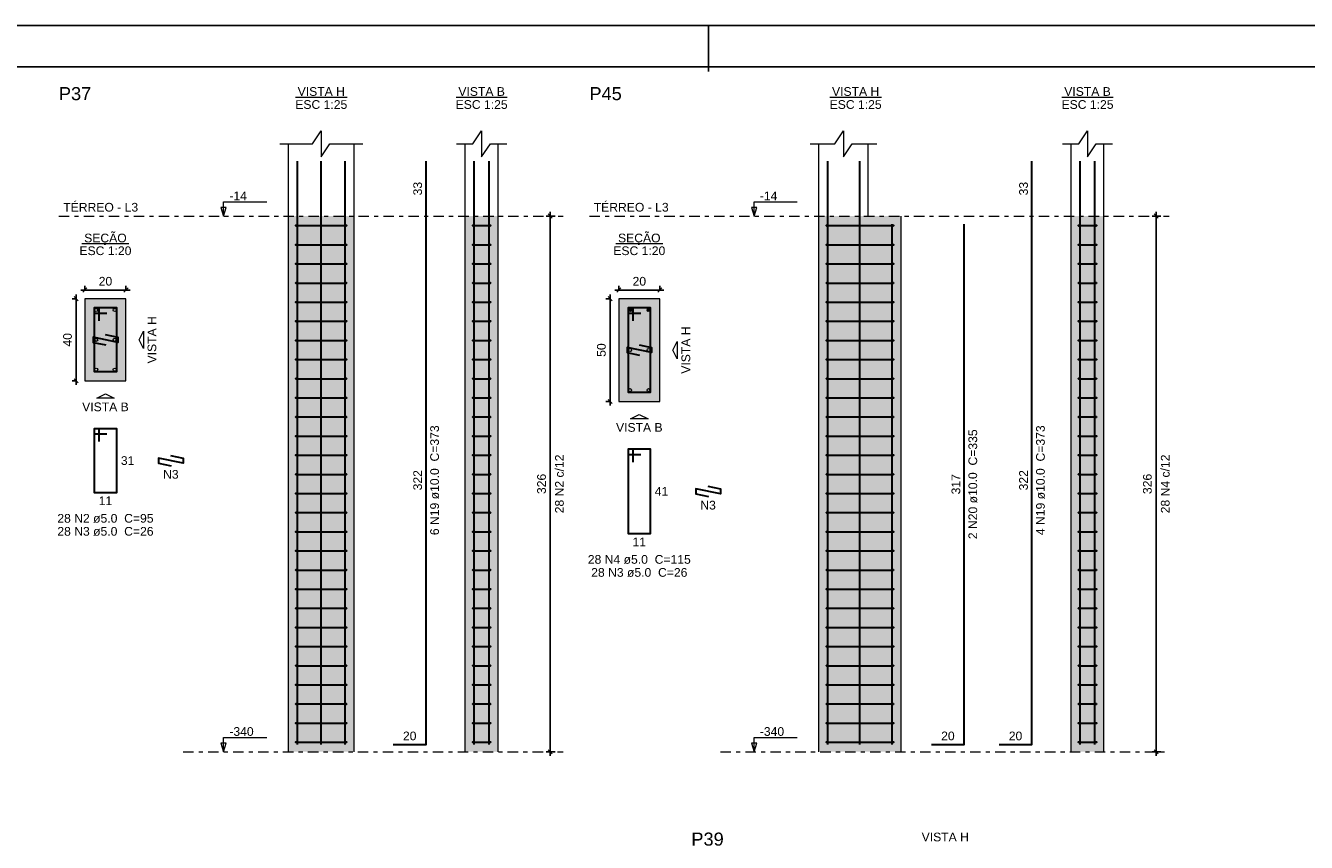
# Model space of a CAD drawing. Header units: millimetres. Extents: x 0 to 119, y 0 to 84.
# Tile 9 of 14: x 47 to 78, y 64 to 84. Entities that reach past the tile are written whole.
import ezdxf

# ---------------------------------------------------------------- set-up
doc = ezdxf.new("R2010")
doc.units = ezdxf.units.MM
doc.header["$MEASUREMENT"] = 0
doc.linetypes.add('DASHDOT', pattern=[2.54, 1.27, -0.635, 0, -0.635])
doc.linetypes.add('NULL', pattern=[0])
doc.layers.get('0').update_dxf_attribs({"lineweight": 18})
for name, color, linetype, lineweight in [('Descrição da armadura', 7, 'Continuous', 0), ('DT-Barras na forma', 2, 'Continuous', 30), ('DT-Barras no corte', 5, 'Continuous', 5), ('DT-Barras rebatidas', 2, 'Continuous', 30), ('DT-Cotas', 9, 'Continuous', 5), ('DT-Estribos na forma', 2, 'Continuous', 30), ('DT-Forma', 5, 'Continuous', 5), ('DT-Hachura seção pilares', 254, 'Continuous', 5), ('DT-Hachura vista pilares', 254, 'Continuous', 5), ('DT-Pontilhado', 9, 'DASHDOT', 5), ('DT-Textos', 7, 'Continuous', 5), ('DT-Título', 3, 'Continuous', 20), ('Textos armaduras', 7, 'Continuous', 0)]:
    doc.layers.add(name, color=color, linetype=linetype, lineweight=lineweight)
doc.layers.add('SEDUC_MARF', color=1, linetype='Continuous')
doc.layers.add('SEDUC_MARGG', color=7, linetype='Continuous')
doc.styles.add('Arial', font='txt')
doc.dimstyles.new('UM_20.000000', dxfattribs={"dimtxt": 0.18, "dimasz": 0.1, "dimexe": 0.1, "dimexo": 0.2, "dimgap": 0, "dimtad": 1, "dimtih": 1, "dimtoh": 1, "dimdec": 1, "dimlfac": 20, "dimzin": 0, "dimdsep": 46, "dimtxsty": 'Standard', "dimcen": 0.09, "dimdle": 0.1, "dimadec": 1, "dimazin": 2, "dimtfac": 1, "dimtdec": 4, "dimtofl": 0, "dimtmove": 0, "dimatfit": 3, "dimfxl": 1, "dimtolj": 1, "dimarcsym": 0})
doc.dimstyles.new('UM_25.000000', dxfattribs={"dimtxt": 0.18, "dimasz": 0.1, "dimexe": 0.1, "dimexo": 0.2, "dimgap": 0, "dimtad": 1, "dimtih": 1, "dimtoh": 1, "dimdec": 1, "dimlfac": 25, "dimzin": 0, "dimdsep": 46, "dimtxsty": 'Standard', "dimcen": 0.09, "dimdle": 0.1, "dimadec": 1, "dimazin": 2, "dimtfac": 1, "dimtdec": 4, "dimtofl": 0, "dimtmove": 0, "dimatfit": 3, "dimfxl": 1, "dimtolj": 1, "dimarcsym": 0})

# ---------------------------------------------------------------- blocks, each defined once
blk = doc.blocks.new('_Oblique')
at = {"color": 0, "linetype": 'ByBlock', "lineweight": -2}
blk.add_line((-0.5, -0.5), (0.5, 0.5), dxfattribs=at)
blk = doc.blocks.new('*D16')
at = {"layer": 'Defpoints', "color": 0}
for p in [(48.214045, 77.453308), (48.002245, 75.453308), (48.214045, 75.453308)]:
    blk.add_point(p, dxfattribs=at)
at = {"layer": 'DT-Cotas', "color": 0, "lineweight": -2}
for p, q in [((48.014045, 77.453308), (47.902245, 77.453308)), ((48.002245, 77.553308), (48.002245, 75.353308)), ((48.014045, 75.453308), (47.902245, 75.453308))]:
    blk.add_line(p, q, dxfattribs=at)
at = {"layer": 'DT-Cotas', "color": 0, "lineweight": -2, "xscale": 0.1, "yscale": 0.1, "zscale": 0.1}
for p, rotation in [((48.002245, 77.453308), 90), ((48.002245, 75.453308), 270)]:
    blk.add_blockref('_Oblique', p, dxfattribs=dict(at, rotation=rotation))
at = {"layer": 'DT-Cotas', "color": 7, "insert": (47.790445, 76.453308), "char_height": 0.2118, "attachment_point": 5, "rotation": 90, "style": 'Arial'}
blk.add_mtext('\\A1;40', dxfattribs=at)
blk = doc.blocks.new('*D17')
at = {"layer": 'Defpoints', "color": 0}
for p in [(48.214045, 77.453308), (49.214045, 77.665108), (49.214045, 77.453308)]:
    blk.add_point(p, dxfattribs=at)
at = {"layer": 'DT-Cotas', "color": 0, "lineweight": -2}
for p, q in [((48.214045, 77.653308), (48.214045, 77.765108)), ((49.214045, 77.653308), (49.214045, 77.765108)), ((48.114045, 77.665108), (49.314045, 77.665108))]:
    blk.add_line(p, q, dxfattribs=at)
at = {"layer": 'DT-Cotas', "color": 0, "lineweight": -2, "xscale": 0.1, "yscale": 0.1, "zscale": 0.1, "rotation": 180}
blk.add_blockref('_Oblique', (48.214045, 77.665108), dxfattribs=at)
at = {"layer": 'DT-Cotas', "color": 0, "lineweight": -2, "xscale": 0.1, "yscale": 0.1, "zscale": 0.1}
blk.add_blockref('_Oblique', (49.214045, 77.665108), dxfattribs=at)
at = {"layer": 'DT-Cotas', "color": 7, "insert": (48.714045, 77.876908), "char_height": 0.2118, "attachment_point": 5, "rotation": 0.0057296, "style": 'Arial'}
blk.add_mtext('\\A1;20', dxfattribs=at)
blk = doc.blocks.new('*D18')
at = {"layer": 'Defpoints', "color": 0}
for p in [(59.548056, 79.465408), (59.865756, 79.465408), (59.865756, 66.425408)]:
    blk.add_point(p, dxfattribs=at)
at = {"layer": 'DT-Cotas', "color": 0, "lineweight": -2}
for p, q in [((59.548056, 66.325408), (59.548056, 79.565408)), ((59.665756, 79.465408), (59.448056, 79.465408)), ((59.665756, 66.425408), (59.448056, 66.425408))]:
    blk.add_line(p, q, dxfattribs=at)
at = {"layer": 'DT-Cotas', "color": 0, "lineweight": -2, "xscale": 0.1, "yscale": 0.1, "zscale": 0.1}
for p, rotation in [((59.548056, 79.465408), 90), ((59.548056, 66.425408), 270)]:
    blk.add_blockref('_Oblique', p, dxfattribs=dict(at, rotation=rotation))
at = {"layer": 'DT-Cotas', "color": 7, "insert": (59.336256, 72.945408), "char_height": 0.2118, "attachment_point": 5, "rotation": 90, "style": 'Arial'}
blk.add_mtext('\\A1;326', dxfattribs=at)
blk = doc.blocks.new('*D19')
at = {"layer": 'Defpoints', "color": 0}
for p in [(59.548056, 79.465408), (59.865756, 79.465408), (59.865756, 66.425408)]:
    blk.add_point(p, dxfattribs=at)
at = {"layer": 'DT-Cotas', "color": 0, "lineweight": -2}
for p, q in [((59.548056, 66.325408), (59.548056, 79.565408)), ((59.665756, 79.465408), (59.448056, 79.465408)), ((59.665756, 66.425408), (59.448056, 66.425408))]:
    blk.add_line(p, q, dxfattribs=at)
at = {"layer": 'DT-Cotas', "color": 0, "lineweight": -2, "xscale": 0.1, "yscale": 0.1, "zscale": 0.1}
for p, rotation in [((59.548056, 79.465408), 90), ((59.548056, 66.425408), 270)]:
    blk.add_blockref('_Oblique', p, dxfattribs=dict(at, rotation=rotation))
blk = doc.blocks.new('*D20')
at = {"layer": 'Defpoints', "color": 0}
for p in [(61.217331, 77.453308), (61.005531, 74.953308), (61.217331, 74.953308)]:
    blk.add_point(p, dxfattribs=at)
at = {"layer": 'DT-Cotas', "color": 0, "lineweight": -2}
for p, q in [((61.017331, 77.453308), (60.905531, 77.453308)), ((61.005531, 77.553308), (61.005531, 74.853308)), ((61.017331, 74.953308), (60.905531, 74.953308))]:
    blk.add_line(p, q, dxfattribs=at)
at = {"layer": 'DT-Cotas', "color": 0, "lineweight": -2, "xscale": 0.1, "yscale": 0.1, "zscale": 0.1}
for p, rotation in [((61.005531, 77.453308), 90), ((61.005531, 74.953308), 270)]:
    blk.add_blockref('_Oblique', p, dxfattribs=dict(at, rotation=rotation))
at = {"layer": 'DT-Cotas', "color": 7, "insert": (60.793731, 76.203308), "char_height": 0.2118, "attachment_point": 5, "rotation": 90, "style": 'Arial'}
blk.add_mtext('\\A1;50', dxfattribs=at)
blk = doc.blocks.new('*D21')
at = {"layer": 'Defpoints', "color": 0}
for p in [(61.217331, 77.453308), (62.217331, 77.665108), (62.217331, 77.453308)]:
    blk.add_point(p, dxfattribs=at)
at = {"layer": 'DT-Cotas', "color": 0, "lineweight": -2}
for p, q in [((61.217331, 77.653308), (61.217331, 77.765108)), ((62.217331, 77.653308), (62.217331, 77.765108)), ((61.117331, 77.665108), (62.317331, 77.665108))]:
    blk.add_line(p, q, dxfattribs=at)
at = {"layer": 'DT-Cotas', "color": 0, "lineweight": -2, "xscale": 0.1, "yscale": 0.1, "zscale": 0.1, "rotation": 180}
blk.add_blockref('_Oblique', (61.217331, 77.665108), dxfattribs=at)
at = {"layer": 'DT-Cotas', "color": 0, "lineweight": -2, "xscale": 0.1, "yscale": 0.1, "zscale": 0.1}
blk.add_blockref('_Oblique', (62.217331, 77.665108), dxfattribs=at)
at = {"layer": 'DT-Cotas', "color": 7, "insert": (61.717331, 77.876908), "char_height": 0.2118, "attachment_point": 5, "rotation": 0.0057296, "style": 'Arial'}
blk.add_mtext('\\A1;20', dxfattribs=at)
blk = doc.blocks.new('*D22')
at = {"layer": 'Defpoints', "color": 0}
for p in [(74.304254, 79.465408), (74.621954, 79.465408), (74.621954, 66.425408)]:
    blk.add_point(p, dxfattribs=at)
at = {"layer": 'DT-Cotas', "color": 0, "lineweight": -2}
for p, q in [((74.304254, 66.325408), (74.304254, 79.565408)), ((74.421954, 79.465408), (74.204254, 79.465408)), ((74.421954, 66.425408), (74.204254, 66.425408))]:
    blk.add_line(p, q, dxfattribs=at)
at = {"layer": 'DT-Cotas', "color": 0, "lineweight": -2, "xscale": 0.1, "yscale": 0.1, "zscale": 0.1}
for p, rotation in [((74.304254, 79.465408), 90), ((74.304254, 66.425408), 270)]:
    blk.add_blockref('_Oblique', p, dxfattribs=dict(at, rotation=rotation))
at = {"layer": 'DT-Cotas', "color": 7, "insert": (74.092454, 72.945408), "char_height": 0.2118, "attachment_point": 5, "rotation": 90, "style": 'Arial'}
blk.add_mtext('\\A1;326', dxfattribs=at)
blk = doc.blocks.new('*D23')
at = {"layer": 'Defpoints', "color": 0}
for p in [(74.304254, 79.465408), (74.621954, 79.465408), (74.621954, 66.425408)]:
    blk.add_point(p, dxfattribs=at)
at = {"layer": 'DT-Cotas', "color": 0, "lineweight": -2}
for p, q in [((74.304254, 66.325408), (74.304254, 79.565408)), ((74.421954, 79.465408), (74.204254, 79.465408)), ((74.421954, 66.425408), (74.204254, 66.425408))]:
    blk.add_line(p, q, dxfattribs=at)
at = {"layer": 'DT-Cotas', "color": 0, "lineweight": -2, "xscale": 0.1, "yscale": 0.1, "zscale": 0.1}
for p, rotation in [((74.304254, 79.465408), 90), ((74.304254, 66.425408), 270)]:
    blk.add_blockref('_Oblique', p, dxfattribs=dict(at, rotation=rotation))

msp = doc.modelspace()

# ---------------------------------------------------------------- hatches: boundary and pattern name
at = {"layer": 'DT-Hachura seção pilares', "linetype": 'Continuous'}
for points in [[(48.214, 75.4533), (48.214, 75.4533), (49.214, 75.4533), (49.214, 77.4533), (48.214, 77.4533), (48.214, 75.4533)], [(61.2173, 74.9533), (61.2173, 74.9533), (62.2173, 74.9533), (62.2173, 77.4533), (61.2173, 77.4533), (61.2173, 74.9533)]]:
    msp.add_hatch(color=254, dxfattribs=at).paths.add_polyline_path(points)
at = {"layer": 'DT-Hachura vista pilares', "linetype": 'Continuous'}
for points in [[(53.1711, 66.4254), (53.1711, 79.4654), (54.7711, 79.4654), (54.7711, 66.4254), (53.1711, 66.4254)], [(57.4773, 66.4254), (57.4773, 79.4654), (58.2773, 79.4654), (58.2773, 66.4254), (57.4773, 66.4254)], [(66.0919, 66.4254), (66.0919, 79.4654), (68.0919, 79.4654), (68.0919, 66.4254), (66.0919, 66.4254)], [(72.2335, 66.4254), (72.2335, 79.4654), (73.0335, 79.4654), (73.0335, 66.4254), (72.2335, 66.4254)]]:
    msp.add_hatch(color=254, dxfattribs=at).paths.add_polyline_path(points)

# ---------------------------------------------------------------- linework, layer by layer
at = {"layer": 'DT-Barras na forma'}
for points in [[(53.3911, 66.6054), (53.3911, 79.4654), (53.3911, 80.7997)], [(53.9711, 66.6054), (53.9711, 79.4654), (53.9711, 80.7997)], [(54.5511, 66.6054), (54.5511, 79.4654), (54.5511, 80.7997)], [(57.6973, 66.6054), (57.6973, 79.4654), (57.6973, 80.7997)], [(58.0573, 66.6054), (58.0573, 79.4654), (58.0573, 80.7997)], [(66.3119, 66.6054), (66.3119, 79.4654), (66.3119, 80.7997)], [(67.0919, 66.6054), (67.0919, 79.4654), (67.0919, 80.7997)], [(72.4535, 66.6054), (72.4535, 79.4654), (72.4535, 80.7997)], [(72.8135, 66.6054), (72.8135, 79.4654), (72.8135, 80.7997)], [(67.8719, 66.6054), (67.8719, 79.2694)], [(48.564, 76.9158), (48.564, 77.2283), (48.439, 77.2283), (48.439, 75.6783), (48.989, 75.6783), (48.989, 77.2283), (48.439, 77.2283), (48.439, 77.1033), (48.7515, 77.1033)], [(61.5673, 76.9158), (61.5673, 77.2283), (61.4423, 77.2283), (61.4423, 75.1783), (61.9923, 75.1783), (61.9923, 77.2283), (61.4423, 77.2283), (61.4423, 77.1033), (61.7548, 77.1033)], [(48.7081, 76.5795), (49.014, 76.5158), (49.014, 76.3908), (48.414, 76.5158), (48.414, 76.3908), (48.72, 76.3271)], [(61.7114, 76.3295), (62.0173, 76.2658), (62.0173, 76.1408), (61.4173, 76.2658), (61.4173, 76.1408), (61.7233, 76.0771)]]:
    msp.add_lwpolyline(points, dxfattribs=at)
at = {"layer": 'DT-Barras no corte'}
for p, q in [((61.4548, 77.1408), (61.5298, 77.2158)), ((61.4548, 77.2158), (61.5298, 77.1408)), ((61.9048, 77.1408), (61.9798, 77.2158)), ((61.9048, 77.2158), (61.9798, 77.1408))]:
    msp.add_line(p, q, dxfattribs=at)
for centre in [(48.489, 77.1783), (48.939, 77.1783), (61.4923, 77.1783), (61.9423, 77.1783), (48.489, 76.4533), (48.939, 76.4533), (61.4923, 76.2033), (61.9423, 76.2033), (48.489, 75.7283), (48.939, 75.7283), (61.4923, 75.2283), (61.9423, 75.2283)]:
    msp.add_circle(centre, 0.0375, dxfattribs=at)
at = {"layer": 'DT-Barras rebatidas'}
for points in [[(55.7242, 66.6054), (56.5242, 66.6054), (56.5242, 79.4654), (56.5242, 80.7997)], [(70.4804, 66.6054), (71.2804, 66.6054), (71.2804, 79.4654), (71.2804, 80.7997)], [(68.8332, 66.6054), (69.6332, 66.6054), (69.6332, 79.2694)], [(48.564, 73.9759), (48.564, 74.2884), (48.439, 74.2884), (48.439, 72.7384), (48.989, 72.7384), (48.989, 74.2884), (48.439, 74.2884), (48.439, 74.1634), (48.7515, 74.1634)], [(50.3007, 73.6396), (50.6066, 73.5759), (50.6066, 73.4509), (50.0066, 73.5759), (50.0066, 73.4509), (50.3125, 73.3872)], [(61.5673, 73.4759), (61.5673, 73.7884), (61.4423, 73.7884), (61.4423, 71.7384), (61.9923, 71.7384), (61.9923, 73.7884), (61.4423, 73.7884), (61.4423, 73.6634), (61.7548, 73.6634)], [(63.3864, 72.8896), (63.6924, 72.8259), (63.6924, 72.7009), (63.0924, 72.8259), (63.0924, 72.7009), (63.3983, 72.6372)]]:
    msp.add_lwpolyline(points, dxfattribs=at)
at = {"layer": 'DT-Estribos na forma'}
for p, q in [((53.3611, 79.2326), (54.5811, 79.2326)), ((57.6673, 79.2326), (58.0873, 79.2326)), ((66.2819, 79.2326), (67.9019, 79.2326)), ((72.4235, 79.2326), (72.8435, 79.2326)), ((53.3611, 78.7668), (54.5811, 78.7668)), ((57.6673, 78.7668), (58.0873, 78.7668)), ((66.2819, 78.7668), (67.9019, 78.7668)), ((72.4235, 78.7668), (72.8435, 78.7668)), ((53.3611, 78.3011), (54.5811, 78.3011)), ((57.6673, 78.3011), (58.0873, 78.3011)), ((66.2819, 78.3011), (67.9019, 78.3011)), ((72.4235, 78.3011), (72.8435, 78.3011)), ((53.3611, 77.8354), (54.5811, 77.8354)), ((57.6673, 77.8354), (58.0873, 77.8354)), ((66.2819, 77.8354), (67.9019, 77.8354)), ((72.4235, 77.8354), (72.8435, 77.8354)), ((53.3611, 77.3697), (54.5811, 77.3697)), ((57.6673, 77.3697), (58.0873, 77.3697)), ((66.2819, 77.3697), (67.9019, 77.3697)), ((72.4235, 77.3697), (72.8435, 77.3697)), ((53.3611, 76.904), (54.5811, 76.904)), ((57.6673, 76.904), (58.0873, 76.904)), ((66.2819, 76.904), (67.9019, 76.904)), ((72.4235, 76.904), (72.8435, 76.904)), ((53.3611, 76.4383), (54.5811, 76.4383)), ((57.6673, 76.4383), (58.0873, 76.4383)), ((66.2819, 76.4383), (67.9019, 76.4383)), ((72.4235, 76.4383), (72.8435, 76.4383)), ((53.3611, 75.9726), (54.5811, 75.9726)), ((57.6673, 75.9726), (58.0873, 75.9726)), ((66.2819, 75.9726), (67.9019, 75.9726)), ((72.4235, 75.9726), (72.8435, 75.9726)), ((53.3611, 75.5068), (54.5811, 75.5068)), ((57.6673, 75.5068), (58.0873, 75.5068)), ((66.2819, 75.5068), (67.9019, 75.5068)), ((72.4235, 75.5068), (72.8435, 75.5068)), ((53.3611, 75.0411), (54.5811, 75.0411)), ((57.6673, 75.0411), (58.0873, 75.0411)), ((66.2819, 75.0411), (67.9019, 75.0411)), ((72.4235, 75.0411), (72.8435, 75.0411)), ((53.3611, 74.5754), (54.5811, 74.5754)), ((57.6673, 74.5754), (58.0873, 74.5754)), ((66.2819, 74.5754), (67.9019, 74.5754)), ((72.4235, 74.5754), (72.8435, 74.5754)), ((53.3611, 74.1097), (54.5811, 74.1097)), ((57.6673, 74.1097), (58.0873, 74.1097)), ((66.2819, 74.1097), (67.9019, 74.1097)), ((72.4235, 74.1097), (72.8435, 74.1097)), ((53.3611, 73.644), (54.5811, 73.644)), ((57.6673, 73.644), (58.0873, 73.644)), ((66.2819, 73.644), (67.9019, 73.644)), ((72.4235, 73.644), (72.8435, 73.644)), ((53.3611, 73.1783), (54.5811, 73.1783)), ((57.6673, 73.1783), (58.0873, 73.1783)), ((66.2819, 73.1783), (67.9019, 73.1783)), ((72.4235, 73.1783), (72.8435, 73.1783)), ((53.3611, 72.7126), (54.5811, 72.7126)), ((57.6673, 72.7126), (58.0873, 72.7126)), ((66.2819, 72.7126), (67.9019, 72.7126)), ((72.4235, 72.7126), (72.8435, 72.7126)), ((53.3611, 72.2468), (54.5811, 72.2468)), ((57.6673, 72.2468), (58.0873, 72.2468)), ((66.2819, 72.2468), (67.9019, 72.2468)), ((72.4235, 72.2468), (72.8435, 72.2468)), ((53.3611, 71.7811), (54.5811, 71.7811)), ((57.6673, 71.7811), (58.0873, 71.7811)), ((66.2819, 71.7811), (67.9019, 71.7811)), ((72.4235, 71.7811), (72.8435, 71.7811)), ((53.3611, 71.3154), (54.5811, 71.3154)), ((57.6673, 71.3154), (58.0873, 71.3154)), ((66.2819, 71.3154), (67.9019, 71.3154)), ((72.4235, 71.3154), (72.8435, 71.3154)), ((53.3611, 70.8497), (54.5811, 70.8497)), ((57.6673, 70.8497), (58.0873, 70.8497)), ((66.2819, 70.8497), (67.9019, 70.8497)), ((72.4235, 70.8497), (72.8435, 70.8497)), ((53.3611, 70.384), (54.5811, 70.384)), ((57.6673, 70.384), (58.0873, 70.384)), ((66.2819, 70.384), (67.9019, 70.384)), ((72.4235, 70.384), (72.8435, 70.384)), ((53.3611, 69.9183), (54.5811, 69.9183)), ((57.6673, 69.9183), (58.0873, 69.9183)), ((66.2819, 69.9183), (67.9019, 69.9183)), ((72.4235, 69.9183), (72.8435, 69.9183)), ((53.3611, 69.4526), (54.5811, 69.4526)), ((57.6673, 69.4526), (58.0873, 69.4526)), ((66.2819, 69.4526), (67.9019, 69.4526)), ((72.4235, 69.4526), (72.8435, 69.4526)), ((53.3611, 68.9868), (54.5811, 68.9868)), ((57.6673, 68.9868), (58.0873, 68.9868)), ((66.2819, 68.9868), (67.9019, 68.9868)), ((72.4235, 68.9868), (72.8435, 68.9868)), ((53.3611, 68.5211), (54.5811, 68.5211)), ((57.6673, 68.5211), (58.0873, 68.5211)), ((66.2819, 68.5211), (67.9019, 68.5211)), ((72.4235, 68.5211), (72.8435, 68.5211)), ((53.3611, 68.0554), (54.5811, 68.0554)), ((57.6673, 68.0554), (58.0873, 68.0554)), ((66.2819, 68.0554), (67.9019, 68.0554)), ((72.4235, 68.0554), (72.8435, 68.0554)), ((53.3611, 67.5897), (54.5811, 67.5897)), ((57.6673, 67.5897), (58.0873, 67.5897)), ((66.2819, 67.5897), (67.9019, 67.5897)), ((72.4235, 67.5897), (72.8435, 67.5897)), ((53.3611, 67.124), (54.5811, 67.124)), ((57.6673, 67.124), (58.0873, 67.124)), ((66.2819, 67.124), (67.9019, 67.124)), ((72.4235, 67.124), (72.8435, 67.124)), ((53.3611, 66.6583), (54.5811, 66.6583)), ((57.6673, 66.6583), (58.0873, 66.6583)), ((66.2819, 66.6583), (67.9019, 66.6583)), ((72.4235, 66.6583), (72.8435, 66.6583))]:
    msp.add_line(p, q, dxfattribs=at)
for centre in [(53.3611, 79.2326), (54.5811, 79.2326), (57.6673, 79.2326), (58.0873, 79.2326), (66.2819, 79.2326), (67.9019, 79.2326), (72.4235, 79.2326), (72.8435, 79.2326), (53.3611, 78.7668), (54.5811, 78.7668), (57.6673, 78.7668), (58.0873, 78.7668), (66.2819, 78.7668), (67.9019, 78.7668), (72.4235, 78.7668), (72.8435, 78.7668), (53.3611, 78.3011), (54.5811, 78.3011), (57.6673, 78.3011), (58.0873, 78.3011), (66.2819, 78.3011), (67.9019, 78.3011), (72.4235, 78.3011), (72.8435, 78.3011), (53.3611, 77.8354), (54.5811, 77.8354), (57.6673, 77.8354), (58.0873, 77.8354), (66.2819, 77.8354), (67.9019, 77.8354), (72.4235, 77.8354), (72.8435, 77.8354), (53.3611, 77.3697), (54.5811, 77.3697), (57.6673, 77.3697), (58.0873, 77.3697), (66.2819, 77.3697), (67.9019, 77.3697), (72.4235, 77.3697), (72.8435, 77.3697), (53.3611, 76.904), (54.5811, 76.904), (57.6673, 76.904), (58.0873, 76.904), (66.2819, 76.904), (67.9019, 76.904), (72.4235, 76.904), (72.8435, 76.904), (53.3611, 76.4383), (54.5811, 76.4383), (57.6673, 76.4383), (58.0873, 76.4383), (66.2819, 76.4383), (67.9019, 76.4383), (72.4235, 76.4383), (72.8435, 76.4383), (53.3611, 75.9726), (54.5811, 75.9726), (57.6673, 75.9726), (58.0873, 75.9726), (66.2819, 75.9726), (67.9019, 75.9726), (72.4235, 75.9726), (72.8435, 75.9726), (53.3611, 75.5068), (54.5811, 75.5068), (57.6673, 75.5068), (58.0873, 75.5068), (66.2819, 75.5068), (67.9019, 75.5068), (72.4235, 75.5068), (72.8435, 75.5068), (53.3611, 75.0411), (54.5811, 75.0411), (57.6673, 75.0411), (58.0873, 75.0411), (66.2819, 75.0411), (67.9019, 75.0411), (72.4235, 75.0411), (72.8435, 75.0411), (53.3611, 74.5754), (54.5811, 74.5754), (57.6673, 74.5754), (58.0873, 74.5754), (66.2819, 74.5754), (67.9019, 74.5754), (72.4235, 74.5754), (72.8435, 74.5754), (53.3611, 74.1097), (54.5811, 74.1097), (57.6673, 74.1097), (58.0873, 74.1097), (66.2819, 74.1097), (67.9019, 74.1097), (72.4235, 74.1097), (72.8435, 74.1097), (53.3611, 73.644), (54.5811, 73.644), (57.6673, 73.644), (58.0873, 73.644), (66.2819, 73.644), (67.9019, 73.644), (72.4235, 73.644), (72.8435, 73.644), (53.3611, 73.1783), (54.5811, 73.1783), (57.6673, 73.1783), (58.0873, 73.1783), (66.2819, 73.1783), (67.9019, 73.1783), (72.4235, 73.1783), (72.8435, 73.1783), (53.3611, 72.7126), (54.5811, 72.7126), (57.6673, 72.7126), (58.0873, 72.7126), (66.2819, 72.7126), (67.9019, 72.7126), (72.4235, 72.7126), (72.8435, 72.7126), (53.3611, 72.2468), (54.5811, 72.2468), (57.6673, 72.2468), (58.0873, 72.2468), (66.2819, 72.2468), (67.9019, 72.2468), (72.4235, 72.2468), (72.8435, 72.2468), (53.3611, 71.7811), (54.5811, 71.7811), (57.6673, 71.7811), (58.0873, 71.7811), (66.2819, 71.7811), (67.9019, 71.7811), (72.4235, 71.7811), (72.8435, 71.7811), (53.3611, 71.3154), (54.5811, 71.3154), (57.6673, 71.3154), (58.0873, 71.3154), (66.2819, 71.3154), (67.9019, 71.3154), (72.4235, 71.3154), (72.8435, 71.3154), (53.3611, 70.8497), (54.5811, 70.8497), (57.6673, 70.8497), (58.0873, 70.8497), (66.2819, 70.8497), (67.9019, 70.8497), (72.4235, 70.8497), (72.8435, 70.8497), (53.3611, 70.384), (54.5811, 70.384), (57.6673, 70.384), (58.0873, 70.384), (66.2819, 70.384), (67.9019, 70.384), (72.4235, 70.384), (72.8435, 70.384), (53.3611, 69.9183), (54.5811, 69.9183), (57.6673, 69.9183), (58.0873, 69.9183), (66.2819, 69.9183), (67.9019, 69.9183), (72.4235, 69.9183), (72.8435, 69.9183), (53.3611, 69.4526), (54.5811, 69.4526), (57.6673, 69.4526), (58.0873, 69.4526), (66.2819, 69.4526), (67.9019, 69.4526), (72.4235, 69.4526), (72.8435, 69.4526), (53.3611, 68.9868), (54.5811, 68.9868), (57.6673, 68.9868), (58.0873, 68.9868), (66.2819, 68.9868), (67.9019, 68.9868), (72.4235, 68.9868), (72.8435, 68.9868), (53.3611, 68.5211), (54.5811, 68.5211), (57.6673, 68.5211), (58.0873, 68.5211), (66.2819, 68.5211), (67.9019, 68.5211), (72.4235, 68.5211), (72.8435, 68.5211), (53.3611, 68.0554), (54.5811, 68.0554), (57.6673, 68.0554), (58.0873, 68.0554), (66.2819, 68.0554), (67.9019, 68.0554), (72.4235, 68.0554), (72.8435, 68.0554), (53.3611, 67.5897), (54.5811, 67.5897), (57.6673, 67.5897), (58.0873, 67.5897), (66.2819, 67.5897), (67.9019, 67.5897), (72.4235, 67.5897), (72.8435, 67.5897), (53.3611, 67.124), (54.5811, 67.124), (57.6673, 67.124), (58.0873, 67.124), (66.2819, 67.124), (67.9019, 67.124), (72.4235, 67.124), (72.8435, 67.124), (53.3611, 66.6583), (54.5811, 66.6583), (57.6673, 66.6583), (58.0873, 66.6583), (66.2819, 66.6583), (67.9019, 66.6583), (72.4235, 66.6583), (72.8435, 66.6583)]:
    msp.add_circle(centre, 0.01, dxfattribs=at)
at = {"layer": 'DT-Forma'}
for p, q in [((53.1711, 79.4654), (53.1711, 81.2233)), ((54.7711, 79.4654), (54.7711, 81.2233)), ((57.4773, 79.4654), (57.4773, 81.2233)), ((58.2773, 79.4654), (58.2773, 81.2233)), ((66.0919, 79.4654), (66.0919, 81.2233)), ((67.2919, 79.4654), (67.2919, 81.2233)), ((72.2335, 79.4654), (72.2335, 81.2233)), ((73.0335, 79.4654), (73.0335, 81.2233)), ((53.1711, 66.4254), (53.1711, 79.4654)), ((54.7711, 66.4254), (54.7711, 79.4654)), ((57.4773, 66.4254), (57.4773, 79.4654)), ((58.2773, 66.4254), (58.2773, 79.4654)), ((66.0919, 66.4254), (66.0919, 79.4654)), ((68.0919, 66.4254), (68.0919, 79.4654)), ((72.2335, 66.4254), (72.2335, 79.4654)), ((73.0335, 66.4254), (73.0335, 79.4654))]:
    msp.add_line(p, q, dxfattribs=at)
for points in [[(52.9593, 81.2233), (53.7593, 81.2233), (53.9711, 81.541), (53.9711, 80.9056), (54.1829, 81.2233), (54.9829, 81.2233)], [(57.2655, 81.2233), (57.6655, 81.2233), (57.8773, 81.541), (57.8773, 80.9056), (58.0891, 81.2233), (58.4891, 81.2233)], [(65.8801, 81.2233), (66.4801, 81.2233), (66.6919, 81.541), (66.6919, 80.9056), (66.9037, 81.2233), (67.5037, 81.2233)], [(72.0217, 81.2233), (72.4217, 81.2233), (72.6335, 81.541), (72.6335, 80.9056), (72.8453, 81.2233), (73.2453, 81.2233)]]:
    msp.add_lwpolyline(points, dxfattribs=at)
for points in [[(48.214, 75.4533), (49.214, 75.4533), (49.214, 77.4533), (48.214, 77.4533), (48.214, 75.4533)], [(61.2173, 74.9533), (62.2173, 74.9533), (62.2173, 77.4533), (61.2173, 77.4533), (61.2173, 74.9533)]]:
    msp.add_lwpolyline(points, close=True, dxfattribs=at)
at = {"layer": 'DT-Pontilhado', "ltscale": 0.2}
for p, q in [((47.5804, 79.4654), (59.8658, 79.4654)), ((60.5012, 79.4654), (74.622, 79.4654)), ((50.6066, 66.4254), (59.8658, 66.4254)), ((63.6924, 66.4254), (74.622, 66.4254))]:
    msp.add_line(p, q, dxfattribs=at)
at = {"layer": 'DT-Textos'}
for p, q in [((53.3412, 82.3564), (54.6009, 82.3564)), ((57.2556, 82.3564), (58.4989, 82.3564)), ((66.3561, 82.3564), (67.6158, 82.3564)), ((72.0118, 82.3564), (73.2551, 82.3564)), ((48.1418, 78.7982), (49.2863, 78.7982)), ((61.1451, 78.7982), (62.2895, 78.7982))]:
    msp.add_line(p, q, dxfattribs=at)
for points in [[(51.5916, 79.4654), (51.6551, 79.6772), (51.528, 79.6772), (51.5916, 79.4654), (51.5916, 79.8154), (52.6416, 79.8154)], [(64.5124, 79.4654), (64.5759, 79.6772), (64.4488, 79.6772), (64.5124, 79.4654), (64.5124, 79.8154), (65.5624, 79.8154)], [(51.5916, 66.4254), (51.6551, 66.6372), (51.528, 66.6372), (51.5916, 66.4254), (51.5916, 66.7754), (52.6416, 66.7754)], [(64.5124, 66.4254), (64.5759, 66.6372), (64.4488, 66.6372), (64.5124, 66.4254), (64.5124, 66.7754), (65.5624, 66.7754)]]:
    msp.add_lwpolyline(points, dxfattribs=at)
for points in [[(49.6376, 76.4533), (49.6376, 76.2415), (49.5317, 76.4533), (49.6376, 76.6651), (49.6376, 76.4533)], [(62.6409, 76.2033), (62.6409, 75.9915), (62.535, 76.2033), (62.6409, 76.4151), (62.6409, 76.2033)], [(48.714, 75.0297), (48.5022, 75.0297), (48.714, 75.1356), (48.9258, 75.0297), (48.714, 75.0297)], [(61.7173, 74.5297), (61.5055, 74.5297), (61.7173, 74.6356), (61.9291, 74.5297), (61.7173, 74.5297)]]:
    msp.add_lwpolyline(points, close=True, dxfattribs=at)
at = {"layer": 'SEDUC_MARF'}
msp.add_line((63.4015, 84.1), (63.4015, 82.9804), dxfattribs=at)
msp.add_lwpolyline([(118.9, 84.1), (0, 84.1), (0, 0), (118.9, 0)], close=True, dxfattribs=at)
at = {"layer": 'SEDUC_MARGG'}
msp.add_lwpolyline([(2.5, 1), (117.9, 1), (117.9, 83.1), (2.5, 83.1), (2.5, 1)], dxfattribs=at)

# ---------------------------------------------------------------- texts
at = {"layer": 'Descrição da armadura', "linetype": 'NULL', "char_height": 0.2118, "attachment_point": 8, "rotation": 90.00021, "line_spacing_factor": 0.9, "style": 'Arial'}
for s, insert, width in [('6 N19 ø10.0  C=373', (56.842, 73.035), 5.239541), ('4 N19 ø10.0  C=373', (71.598, 73.035), 5.239541), ('2 N20 ø10.0  C=335', (69.951, 72.937), 5.239541), ('28 N2 c/12', (59.8797, 72.9454), 2.845127), ('28 N4 c/12', (74.6359, 72.9454), 2.845127)]:
    msp.add_mtext(s, dxfattribs=dict(at, insert=insert, width=width))
at = {"layer": 'Descrição da armadura', "linetype": 'NULL', "char_height": 0.2118, "attachment_point": 8, "line_spacing_factor": 0.9, "style": 'Arial'}
for s, insert, width in [('N3', (50.3069, 73.0699), 0.741426), ('N3', (63.3919, 72.3199), 0.741426), ('28 N2 ø5.0  C=95', (48.7139, 71.9969), 4.594404), ('28 N3 ø5.0  C=26', (48.7139, 71.6799), 4.634404), ('28 N4 ø5.0  C=115', (61.7169, 70.9969), 4.916973), ('28 N3 ø5.0  C=26', (61.7169, 70.6799), 4.634404)]:
    msp.add_mtext(s, dxfattribs=dict(at, insert=insert, width=width))
at = {"layer": 'DT-Textos', "linetype": 'NULL', "char_height": 0.2118, "line_spacing_factor": 0.798, "style": 'Arial'}
for s, insert, width, attachment_point in [('VISTA H', (53.9709, 82.3879), 2.255996, 8), ('VISTA B', (57.8769, 82.3879), 2.223994, 8), ('VISTA H', (66.9859, 82.3879), 2.255996, 8), ('VISTA B', (72.6339, 82.3879), 2.223994, 8), ('ESC 1:25', (53.9709, 82.0709), 2.482559, 8), ('ESC 1:25', (57.8769, 82.0709), 2.482559, 8), ('ESC 1:25', (66.9859, 82.0709), 2.482559, 8), ('ESC 1:25', (72.6339, 82.0709), 2.482559, 8), ('TÉRREO - L3', (47.6859, 79.5709), 3.577422, 7), ('-14', (51.7319, 79.8509), 0.838281, 7), ('TÉRREO - L3', (60.6069, 79.5709), 3.577422, 7), ('-14', (64.6519, 79.8509), 0.838281, 7), ('SEÇÃO', (48.7139, 78.76), 2.030566, 8), ('SEÇÃO', (61.7169, 78.76), 2.030566, 8), ('ESC 1:20', (48.7139, 78.5119), 2.482559, 8), ('ESC 1:20', (61.7169, 78.5119), 2.482559, 8), ('VISTA B', (48.7139, 74.7119), 2.223994, 8), ('VISTA B', (61.7169, 74.2119), 2.223994, 8), ('-340', (51.7319, 66.8109), 1.16085, 7), ('-340', (64.6519, 66.8109), 1.16085, 7), ('VISTA H', (69.1689, 64.2432), 2.255996, 8)]:
    msp.add_mtext(s, dxfattribs=dict(at, insert=insert, width=width, attachment_point=attachment_point))
at = {"layer": 'DT-Textos', "linetype": 'NULL', "char_height": 0.2118, "width": 2.255996, "attachment_point": 8, "rotation": 90.00021, "line_spacing_factor": 0.798, "style": 'Arial'}
for insert in [(49.955, 76.453), (62.959, 76.203)]:
    msp.add_mtext('VISTA H', dxfattribs=dict(at, insert=insert))
at = {"layer": 'DT-Título', "linetype": 'NULL', "char_height": 0.3177, "width": 1.565781, "attachment_point": 7, "line_spacing_factor": 0.798, "style": 'Arial'}
for s, insert in [('P37', (47.5799, 82.2818)), ('P45', (60.5009, 82.2818)), ('P39', (62.9839, 64.1371))]:
    msp.add_mtext(s, dxfattribs=dict(at, insert=insert))
at = {"layer": 'Textos armaduras', "linetype": 'NULL', "char_height": 0.2118, "attachment_point": 8, "rotation": 90.00021, "line_spacing_factor": 0.9, "style": 'Arial'}
for s, insert, width in [('33', (56.4269, 80.1326), 1.045137), ('33', (71.1831, 80.1326), 1.045137), ('322', (56.4269, 73.0354), 1.367705), ('317', (69.5359, 72.9374), 1.367705), ('322', (71.1831, 73.0354), 1.367705)]:
    msp.add_mtext(s, dxfattribs=dict(at, insert=insert, width=width))
at = {"layer": 'Textos armaduras', "linetype": 'NULL', "char_height": 0.2118, "width": 1.045137, "line_spacing_factor": 0.9, "style": 'Arial'}
for s, insert, attachment_point in [('31', (49.089, 73.6193), 1), ('41', (62.0923, 72.8693), 1), ('11', (48.714, 72.6411), 2), ('11', (61.7173, 71.6411), 2), ('20', (56.1242, 66.7027), 8), ('20', (69.2332, 66.7027), 8), ('20', (70.8804, 66.7027), 8)]:
    msp.add_mtext(s, dxfattribs=dict(at, insert=insert, attachment_point=attachment_point))

# ---------------------------------------------------------------- dimensions: what is measured, and where the dimension line sits
at = {"layer": 'DT-Cotas'}
for base, p1, p2, dimstyle, override, picture, middle in [((59.5481, 79.4654), (59.8658, 66.4254), (59.8658, 79.4654), 'UM_25.000000', {"dimtxt": 0.2118, "dimasz": 0.1, "dimexe": 0.1, "dimexo": 0.2, "dimtad": 1, "dimtih": 0, "dimtoh": 0, "dimdec": 1, "dimlfac": 25, "dimzin": 8, "dimtxsty": 'Arial', "dimblk": 'Oblique', "dimblk1": 'Oblique', "dimblk2": 'Oblique', "dimsah": 1, "dimdle": 0.1, "dimse1": 0, "dimse2": 0, "dimclrt": 7, "dimadec": 1, "dimazin": 3, "dimtmove": 2, "dimldrblk": 'Oblique'}, '*D18', (59.3363, 72.9454)), ((74.3043, 79.4654), (74.622, 66.4254), (74.622, 79.4654), 'UM_25.000000', {"dimtxt": 0.2118, "dimasz": 0.1, "dimexe": 0.1, "dimexo": 0.2, "dimtad": 1, "dimtih": 0, "dimtoh": 0, "dimdec": 1, "dimlfac": 25, "dimzin": 8, "dimtxsty": 'Arial', "dimblk": 'Oblique', "dimblk1": 'Oblique', "dimblk2": 'Oblique', "dimsah": 1, "dimdle": 0.1, "dimse1": 0, "dimse2": 0, "dimclrt": 7, "dimadec": 1, "dimazin": 3, "dimtmove": 2, "dimldrblk": 'Oblique'}, '*D22', (74.0925, 72.9454)), ((48.0022, 75.4533), (48.214, 77.4533), (48.214, 75.4533), 'UM_20.000000', {"dimtxt": 0.2118, "dimasz": 0.1, "dimexe": 0.1, "dimexo": 0.2, "dimtad": 1, "dimtih": 0, "dimtoh": 0, "dimdec": 1, "dimlfac": 20, "dimzin": 8, "dimtxsty": 'Arial', "dimblk": 'Oblique', "dimblk1": 'Oblique', "dimblk2": 'Oblique', "dimsah": 1, "dimdle": 0.1, "dimse1": 0, "dimse2": 0, "dimclrt": 7, "dimadec": 1, "dimazin": 3, "dimtmove": 2, "dimldrblk": 'Oblique'}, '*D16', (47.7904, 76.4533)), ((61.0055, 74.9533), (61.2173, 77.4533), (61.2173, 74.9533), 'UM_20.000000', {"dimtxt": 0.2118, "dimasz": 0.1, "dimexe": 0.1, "dimexo": 0.2, "dimtad": 1, "dimtih": 0, "dimtoh": 0, "dimdec": 1, "dimlfac": 20, "dimzin": 8, "dimtxsty": 'Arial', "dimblk": 'Oblique', "dimblk1": 'Oblique', "dimblk2": 'Oblique', "dimsah": 1, "dimdle": 0.1, "dimse1": 0, "dimse2": 0, "dimclrt": 7, "dimadec": 1, "dimazin": 3, "dimtmove": 2, "dimldrblk": 'Oblique'}, '*D20', (60.7937, 76.2033))]:
    dim = msp.add_linear_dim(base=base, p1=p1, p2=p2, angle=90, dimstyle=dimstyle, override=override, dxfattribs=at)
    dim.commit()
    dim.dimension.update_dxf_attribs({"geometry": picture, "text_midpoint": middle, "dimtype": 160, "text_rotation": 90})
for base, p1, p2, picture, middle in [((59.5481, 79.4654), (59.8658, 66.4254), (59.8658, 79.4654), '*D19', (59.4422, 72.9454)), ((74.3043, 79.4654), (74.622, 66.4254), (74.622, 79.4654), '*D23', (74.1984, 72.9454))]:
    dim = msp.add_linear_dim(base=base, p1=p1, p2=p2, angle=90, text=' ', dimstyle='UM_25.000000', override={"dimtxt": 0.2118, "dimasz": 0.1, "dimexe": 0.1, "dimexo": 0.2, "dimtad": 1, "dimtih": 0, "dimtoh": 0, "dimdec": 1, "dimlfac": 25, "dimzin": 8, "dimtxsty": 'Arial', "dimblk": 'Oblique', "dimblk1": 'Oblique', "dimblk2": 'Oblique', "dimsah": 1, "dimdle": 0.1, "dimse1": 0, "dimse2": 0, "dimclrt": 256, "dimadec": 1, "dimazin": 3, "dimtmove": 2, "dimldrblk": 'Oblique'}, dxfattribs=at)
    dim.commit()
    dim.dimension.update_dxf_attribs({"geometry": picture, "text_midpoint": middle, "dimtype": 160, "text_rotation": 90})
for base, p1, p2, picture, middle in [((49.214, 77.6651), (48.214, 77.4533), (49.214, 77.4533), '*D17', (48.714, 77.8769)), ((62.2173, 77.6651), (61.2173, 77.4533), (62.2173, 77.4533), '*D21', (61.7173, 77.8769))]:
    dim = msp.add_linear_dim(base=base, p1=p1, p2=p2, dimstyle='UM_20.000000', override={"dimtxt": 0.2118, "dimasz": 0.1, "dimexe": 0.1, "dimexo": 0.2, "dimtad": 1, "dimtih": 0, "dimtoh": 0, "dimdec": 1, "dimlfac": 20, "dimzin": 8, "dimtxsty": 'Arial', "dimblk": 'Oblique', "dimblk1": 'Oblique', "dimblk2": 'Oblique', "dimsah": 1, "dimdle": 0.1, "dimse1": 0, "dimse2": 0, "dimclrt": 7, "dimadec": 1, "dimazin": 3, "dimtmove": 2, "dimldrblk": 'Oblique'}, dxfattribs=at)
    dim.commit()
    dim.dimension.update_dxf_attribs({"geometry": picture, "text_midpoint": middle, "dimtype": 160, "text_rotation": 0.00573})

doc.saveas('drawing.dxf')
